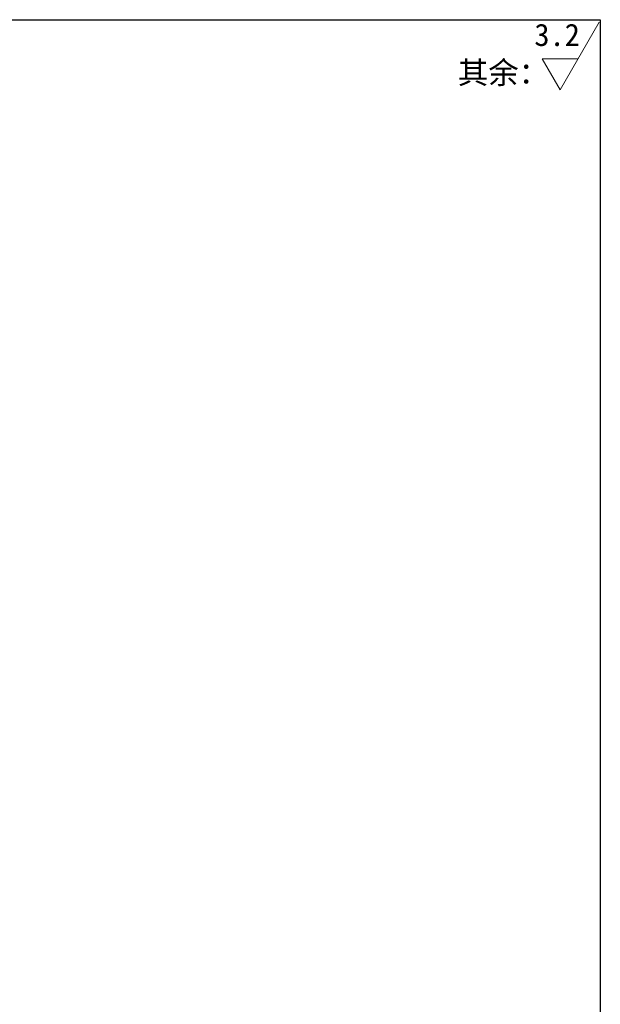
# Model space of a CAD drawing. Header units: millimetres. Extents: x -659 to 2367, y 7255 to 8205.
# Tile 5 of 6: x 415 to 741, y 7652 to 8205. Entities that reach past the tile are written whole.
import ezdxf

# ---------------------------------------------------------------- set-up
doc = ezdxf.new("R2010")
doc.units = ezdxf.units.MM
doc.header["$MEASUREMENT"] = 0
doc.layers.add('图层3', color=2, linetype='Continuous', lineweight=13)
doc.layers.add('图层4', color=1, linetype='Continuous', lineweight=30)

msp = doc.modelspace()

# ---------------------------------------------------------------- linework, layer by layer
at = {"layer": '图层3'}
for p, q in [((718.018, 8165.143), (739.968, 8203.161)), ((707.915, 8182.643), (728.122, 8182.643)), ((718.018, 8165.143), (707.915, 8182.643))]:
    msp.add_line(p, q, dxfattribs=at)
at = {"layer": '图层4'}
for p, q in [((-659.383, 8204.529), (740.617, 8204.529)), ((740.617, 8204.529), (740.617, 7254.529))]:
    msp.add_line(p, q, dxfattribs=at)

# ---------------------------------------------------------------- texts
at = {"layer": '图层3'}
msp.add_text('3.2', height=12.5, dxfattribs=at).set_placement((703.636, 8189.786))
at = {"layer": '图层3', "insert": (660.707, 8181.105), "char_height": 12.5, "width": 1.243449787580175e-13, "attachment_point": 1}
msp.add_mtext('{\\f宋体|b0|i0|c134|p54;其余：}', dxfattribs=at)

doc.saveas('drawing.dxf')
